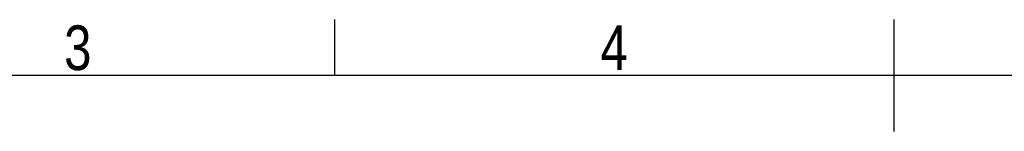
# Model space of a CAD drawing. Header units: millimetres. Extents: x 0 to 420, y 0 to 297.
# Tile 77 of 95: x 129 to 220, y 287 to 297. Entities that reach past the tile are written whole.
import ezdxf

# ---------------------------------------------------------------- set-up
doc = ezdxf.new("R2010")
doc.units = ezdxf.units.MM
doc.layers.add('CARTIGLIO', color=140, linetype='Continuous')
doc.styles.add('SLDTEXTSTYLE2', font='TXT', dxfattribs={"width": 0.821468})

msp = doc.modelspace()

# ---------------------------------------------------------------- linework, layer by layer
at = {"layer": 'CARTIGLIO', "linetype": 'Continuous'}
for p, q in [((158.2616, 291.82257), (158.2616, 296.99679)), ((210.00376, 286.64835), (210.00376, 296.99679)), ((414.8274, 291.82257), (5.18012, 291.82257))]:
    msp.add_line(p, q, dxfattribs=at)

# ---------------------------------------------------------------- texts
at = {"layer": 'CARTIGLIO', "char_height": 4.13937, "attachment_point": 2, "style": 'SLDTEXTSTYLE2'}
for s, insert in [('3', (134.49186, 296.46286)), ('4', (184.08902, 296.46286))]:
    msp.add_mtext(s, dxfattribs=dict(at, insert=insert))

doc.saveas('drawing.dxf')
